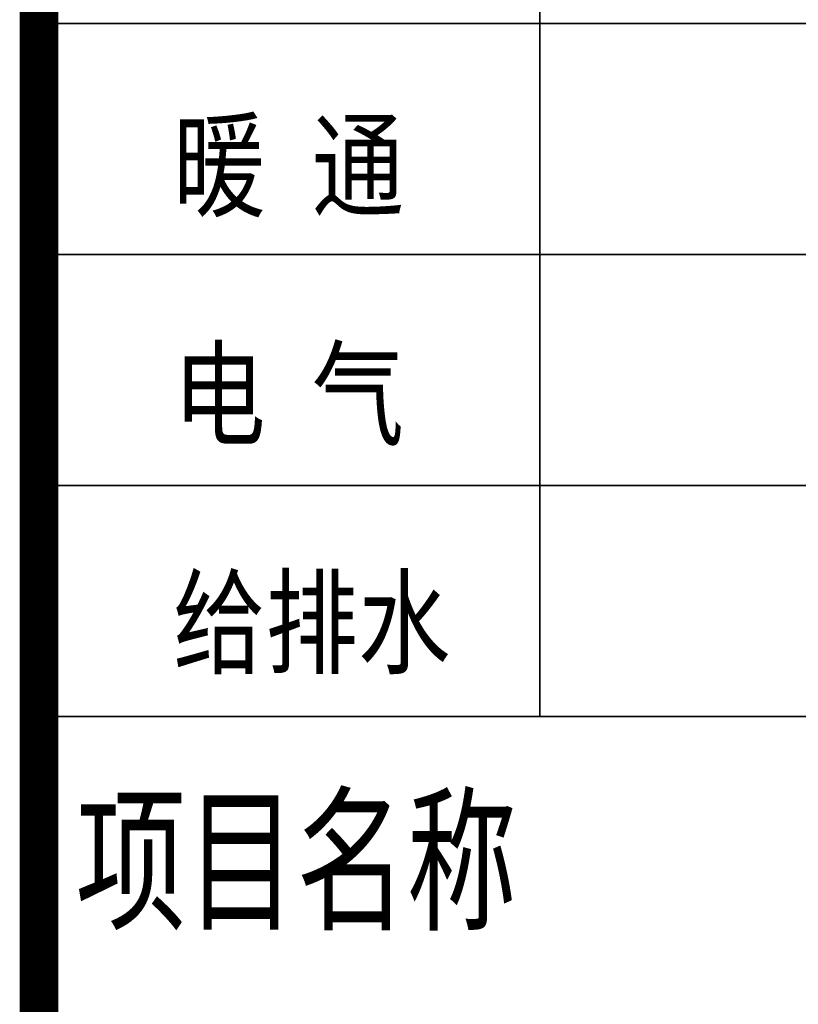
# Model space of a CAD drawing. Header units: millimetres. Extents: x 500457 to 783861, y -293374 to -162131.
# Tile 77 of 116: x 776313 to 779345, y -244612 to -240776. Entities that reach past the tile are written whole.
import ezdxf

# ---------------------------------------------------------------- set-up
doc = ezdxf.new("R2010")
doc.units = ezdxf.units.MM
doc.header["$LTSCALE"] = 1000
doc.layers.add('WALL', color=255, linetype='Continuous')
doc.layers.add('图框', color=4, linetype='Continuous', lineweight=35)
doc.styles.add('-黑体', font='simhei.ttf', dxfattribs={"width": 0.8})

# ---------------------------------------------------------------- blocks, each defined once
blk = doc.blocks.new('A$Cbb3eaced')
at = {"layer": '图框', "const_width": 150}
blk.add_lwpolyline([(-5972.7, 0), (-5972.7, -86100)], dxfattribs=at)
blk = doc.blocks.new('A$C57a0c051')
at = {"layer": '图框', "linetype": 'Continuous'}
blk.add_line((1950, -27300), (1950, -20100), dxfattribs=at)
at = {"layer": '图框', "color": 4}
for p, q in [((0, -24600), (6000, -24600)), ((0, -25500), (6000, -25500)), ((0, -26400), (6000, -26400)), ((0, -27300), (6000, -27300))]:
    blk.add_line(p, q, dxfattribs=at)
at = {"layer": '图框', "style": '-黑体'}
for s, height, width, p in [('暖 通', 330, 0.8, (522.1, -25318.4)), ('电 气', 330, 0.8, (522.1, -26209.4)), ('给排水', 330, 0.8, (522.1, -27098.9)), ('项目名称', 450, 0.7, (143.3, -28085))]:
    blk.add_text(s, height=height, dxfattribs=dict(at, width=width)).set_placement(p)

msp = doc.modelspace()

# ---------------------------------------------------------------- block references
at = {"layer": 'WALL', "color": 0}
for name, p in [('A$Cbb3eaced', (782360.9, -171640.7)), ('A$C57a0c051', (776388.2, -216190.7))]:
    msp.add_blockref(name, p, dxfattribs=at)

doc.saveas('drawing.dxf')
